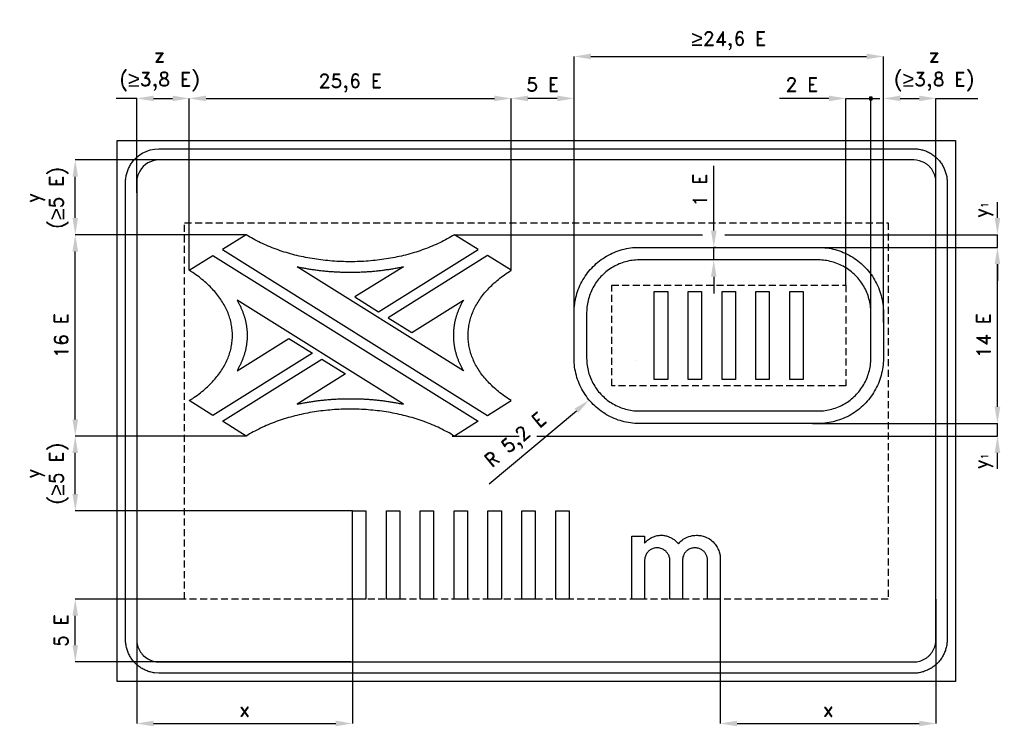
# Model space of a CAD drawing. Header units: millimetres. Extents: x -179 to 3344, y 947 to 3474.
import ezdxf

# ---------------------------------------------------------------- set-up
doc = ezdxf.new("R2010")
doc.units = ezdxf.units.MM
doc.header["$LTSCALE"] = 5
doc.linetypes.add('ČÁRKOVANÁX2', pattern=[1.5, 1, -0.5])
doc.layers.add('Kóty', color=2, linetype='Continuous')
doc.layers.add('Značka', color=7, linetype='Continuous')
doc.styles.get("Standard").update_dxf_attribs({"font": 'romand.shx', "height": 50})
doc.dimstyles.get("Standard").update_dxf_attribs({"dimtxt": 50, "dimasz": 60, "dimexe": 0.18, "dimexo": 0.0625, "dimgap": 25, "dimtad": 1, "dimdec": 0, "dimzin": 0, "dimdsep": 46, "dimtxsty": 'Standard', "dimcen": 0.09, "dimadec": 0, "dimazin": 0, "dimtfac": 1, "dimtdec": 0, "dimtofl": 0, "dimtmove": 0, "dimatfit": 3, "dimfxl": 1, "dimtolj": 1, "dimtzin": 0, "dimarcsym": 0})

# ---------------------------------------------------------------- blocks, each defined once
blk = doc.blocks.new('*D0')
at = {"layer": 'Defpoints', "color": 0, "transparency": 16777216}
for p in [(19.7, 1402.2), (410.7, 1402.2), (1006.3, 1177.2)]:
    blk.add_point(p, dxfattribs=at)
at = {"layer": 'Kóty', "color": 0, "lineweight": -2, "transparency": 16777216}
for p, q in [((410.6, 1402.2), (19.5, 1402.2)), ((19.7, 1237.2), (19.7, 1342.2)), ((1006.3, 1177.2), (19.5, 1177.2))]:
    blk.add_line(p, q, dxfattribs=at)
at = {"layer": 'Kóty', "color": 0, "transparency": 16777216}
for points in [[(9.7, 1342.2), (29.7, 1342.2), (19.7, 1402.2)], [(9.7, 1237.2), (29.7, 1237.2), (19.7, 1177.2)]]:
    blk.add_solid(points, dxfattribs=at)
at = {"layer": 'Kóty', "color": 0, "transparency": 16777216, "insert": (-30.3, 1289.7), "char_height": 50, "attachment_point": 5, "rotation": 90}
blk.add_mtext('\\A1;5 E', dxfattribs=at)
blk = doc.blocks.new('*D1')
at = {"layer": 'Defpoints', "color": 0, "transparency": 16777216}
for p in [(19.7, 2704.7), (631, 2704.7), (631, 1984.7)]:
    blk.add_point(p, dxfattribs=at)
at = {"layer": 'Kóty', "color": 0, "lineweight": -2, "transparency": 16777216}
for p, q in [((630.9, 2704.7), (19.5, 2704.7)), ((19.7, 2044.7), (19.7, 2644.7)), ((630.9, 1984.7), (19.5, 1984.7))]:
    blk.add_line(p, q, dxfattribs=at)
at = {"layer": 'Kóty', "color": 0, "transparency": 16777216}
for points in [[(9.7, 2644.7), (29.7, 2644.7), (19.7, 2704.7)], [(9.7, 2044.7), (29.7, 2044.7), (19.7, 1984.7)]]:
    blk.add_solid(points, dxfattribs=at)
at = {"layer": 'Kóty', "color": 0, "transparency": 16777216, "insert": (-30.3, 2344.7), "char_height": 50, "attachment_point": 5, "rotation": 90}
blk.add_mtext('\\A1;16 E', dxfattribs=at)
blk = doc.blocks.new('*D2')
at = {"layer": 'Defpoints', "color": 0, "transparency": 16777216}
for p in [(1011.6, 1402.2), (239.7, 1308), (1011.6, 957.2)]:
    blk.add_point(p, dxfattribs=at)
at = {"layer": 'Kóty', "color": 0, "lineweight": -2, "transparency": 16777216}
for p, q in [((1011.6, 1402.1), (1011.6, 957)), ((239.7, 1308), (239.7, 957)), ((299.7, 957.2), (951.6, 957.2))]:
    blk.add_line(p, q, dxfattribs=at)
at = {"layer": 'Kóty', "color": 0, "transparency": 16777216}
for points in [[(299.7, 967.2), (299.7, 947.2), (239.7, 957.2)], [(951.6, 967.2), (951.6, 947.2), (1011.6, 957.2)]]:
    blk.add_solid(points, dxfattribs=at)
at = {"layer": 'Kóty', "color": 0, "transparency": 16777216, "insert": (625.6, 1007.2), "char_height": 50, "attachment_point": 5}
blk.add_mtext('\\A1;x', dxfattribs=at)
blk = doc.blocks.new('*D3')
at = {"layer": 'Defpoints', "color": 0, "transparency": 16777216}
for p in [(2327.7, 1402.2), (3099.7, 1402.2), (3099.7, 957.2)]:
    blk.add_point(p, dxfattribs=at)
at = {"layer": 'Kóty', "color": 0, "lineweight": -2, "transparency": 16777216}
for p, q in [((2327.7, 1402.2), (2327.7, 957)), ((3099.7, 1402.2), (3099.7, 957)), ((2387.7, 957.2), (3039.7, 957.2))]:
    blk.add_line(p, q, dxfattribs=at)
at = {"layer": 'Kóty', "color": 0, "transparency": 16777216}
for points in [[(2387.7, 967.2), (2387.7, 947.2), (2327.7, 957.2)], [(3039.7, 967.2), (3039.7, 947.2), (3099.7, 957.2)]]:
    blk.add_solid(points, dxfattribs=at)
at = {"layer": 'Kóty', "color": 0, "transparency": 16777216, "insert": (2713.7, 1007.2), "char_height": 50, "attachment_point": 5}
blk.add_mtext('\\A1;x', dxfattribs=at)
blk = doc.blocks.new('*D4')
at = {"layer": 'Defpoints', "color": 0, "transparency": 16777216}
for p in [(2658.6, 2659.7), (3319.7, 2659.7), (2657.4, 2029.7)]:
    blk.add_point(p, dxfattribs=at)
at = {"layer": 'Kóty', "color": 0, "lineweight": -2, "transparency": 16777216}
for p, q in [((2658.6, 2659.7), (3319.9, 2659.7)), ((3319.7, 2089.7), (3319.7, 2599.7)), ((2657.4, 2029.7), (3319.9, 2029.7))]:
    blk.add_line(p, q, dxfattribs=at)
at = {"layer": 'Kóty', "color": 0, "transparency": 16777216}
for points in [[(3309.7, 2599.7), (3329.7, 2599.7), (3319.7, 2659.7)], [(3309.7, 2089.7), (3329.7, 2089.7), (3319.7, 2029.7)]]:
    blk.add_solid(points, dxfattribs=at)
at = {"layer": 'Kóty', "color": 0, "transparency": 16777216, "insert": (3269.7, 2344.7), "char_height": 50, "attachment_point": 5, "rotation": 90}
blk.add_mtext('\\A1;14 E', dxfattribs=at)
blk = doc.blocks.new('*D5')
at = {"layer": 'Defpoints', "color": 0, "transparency": 16777216}
for p in [(2911.7, 3342.2), (1804.7, 2426.2), (2911.7, 2404.7)]:
    blk.add_point(p, dxfattribs=at)
at = {"layer": 'Kóty', "color": 0, "lineweight": -2, "transparency": 16777216}
for p, q in [((1804.7, 2426.2), (1804.7, 3342.4)), ((1864.7, 3342.2), (2851.7, 3342.2)), ((2911.7, 2404.8), (2911.7, 3342.4))]:
    blk.add_line(p, q, dxfattribs=at)
at = {"layer": 'Kóty', "color": 0, "transparency": 16777216}
for points in [[(1864.7, 3352.2), (1864.7, 3332.2), (1804.7, 3342.2)], [(2851.7, 3352.2), (2851.7, 3332.2), (2911.7, 3342.2)]]:
    blk.add_solid(points, dxfattribs=at)
at = {"layer": 'Kóty', "color": 0, "transparency": 16777216, "insert": (2358.2, 3399), "char_height": 50, "attachment_point": 5}
blk.add_mtext('\\A1;{\\fArial|b0|i0|c238|p34;\\H1.08333x;≥}24,6 E', dxfattribs=at)
blk = doc.blocks.new('*D6')
at = {"layer": 'Defpoints', "color": 0, "transparency": 16777216}
for p in [(1579.7, 3192.2), (1579.7, 2577.6), (1804.7, 2395.1)]:
    blk.add_point(p, dxfattribs=at)
at = {"layer": 'Kóty', "color": 0, "lineweight": -2, "transparency": 16777216}
for p, q in [((1579.7, 2577.7), (1579.7, 3192.4)), ((1744.7, 3192.2), (1639.7, 3192.2)), ((1804.7, 2395.2), (1804.7, 3192.4))]:
    blk.add_line(p, q, dxfattribs=at)
at = {"layer": 'Kóty', "color": 0, "transparency": 16777216}
for points in [[(1639.7, 3202.2), (1639.7, 3182.2), (1579.7, 3192.2)], [(1744.7, 3202.2), (1744.7, 3182.2), (1804.7, 3192.2)]]:
    blk.add_solid(points, dxfattribs=at)
at = {"layer": 'Kóty', "color": 0, "transparency": 16777216, "insert": (1692.2, 3242.2), "char_height": 50, "attachment_point": 5}
blk.add_mtext('\\A1;5 E', dxfattribs=at)
blk = doc.blocks.new('*D7')
at = {"layer": 'Defpoints', "color": 0, "transparency": 16777216}
for p in [(1579.7, 3192.2), (427.7, 2577.7), (1579.7, 2577.6)]:
    blk.add_point(p, dxfattribs=at)
at = {"layer": 'Kóty', "color": 0, "lineweight": -2, "transparency": 16777216}
for p, q in [((427.7, 2577.8), (427.7, 3192.4)), ((487.7, 3192.2), (1519.7, 3192.2)), ((1579.7, 2577.7), (1579.7, 3192.4))]:
    blk.add_line(p, q, dxfattribs=at)
at = {"layer": 'Kóty', "color": 0, "transparency": 16777216}
for points in [[(487.7, 3202.2), (487.7, 3182.2), (427.7, 3192.2)], [(1519.7, 3202.2), (1519.7, 3182.2), (1579.7, 3192.2)]]:
    blk.add_solid(points, dxfattribs=at)
at = {"layer": 'Kóty', "color": 0, "transparency": 16777216, "insert": (1003.7, 3247), "char_height": 50, "attachment_point": 5}
blk.add_mtext('\\A1;25,6 E', dxfattribs=at)
blk = doc.blocks.new('*D8')
at = {"layer": 'Defpoints', "color": 0, "transparency": 16777216}
for p in [(2304.5, 2659.7), (2311.8, 2659.7), (2311.8, 2614.7)]:
    blk.add_point(p, dxfattribs=at)
at = {"layer": 'Kóty', "color": 0, "lineweight": -2, "transparency": 16777216}
for p, q in [((2304.5, 2719.7), (2304.5, 2951.1)), ((2311.8, 2659.7), (2304.3, 2659.7)), ((2311.8, 2614.7), (2304.3, 2614.7)), ((2304.5, 2554.7), (2304.5, 2494.7))]:
    blk.add_line(p, q, dxfattribs=at)
at = {"layer": 'Kóty', "color": 0, "transparency": 16777216}
for points in [[(2294.5, 2719.7), (2314.5, 2719.7), (2304.5, 2659.7)], [(2294.5, 2554.7), (2314.5, 2554.7), (2304.5, 2614.7)]]:
    blk.add_solid(points, dxfattribs=at)
at = {"layer": 'Kóty', "color": 0, "transparency": 16777216, "insert": (2254.5, 2865.4), "char_height": 50, "attachment_point": 5, "rotation": 90}
blk.add_mtext('\\A1;1 E', dxfattribs=at)
blk = doc.blocks.new('*D9')
at = {"layer": 'Defpoints', "color": 0, "transparency": 16777216}
for p in [(2029, 2256.2), (1858.8, 2113.8)]:
    blk.add_point(p, dxfattribs=at)
at = {"layer": 'Kóty', "color": 0, "lineweight": -2, "transparency": 16777216}
for p, q in [((2028.9, 2256.2), (2029, 2256.2)), ((2029, 2256.1), (2029, 2256.3)), ((1500.3, 1813.7), (1812.8, 2075.3))]:
    blk.add_line(p, q, dxfattribs=at)
at = {"layer": 'Kóty', "color": 0, "transparency": 16777216}
blk.add_solid([(1806.4, 2083), (1819.3, 2067.7), (1858.8, 2113.8)], dxfattribs=at)
at = {"layer": 'Kóty', "color": 0, "transparency": 16777216, "insert": (1598.4, 1967.2), "char_height": 50, "attachment_point": 5, "rotation": 39.9312}
blk.add_mtext('\\A1;R 5,2 E', dxfattribs=at)

msp = doc.modelspace()

# ---------------------------------------------------------------- hatches: boundary and pattern name
at = {"layer": 'Kóty'}
h = msp.add_hatch(color=256, dxfattribs=at)
h.dxf.hatch_style = 1
h.paths.add_polyline_path([(2861.7, 3187), (2871.7, 3187), (2871.7, 3197), (2861.7, 3197)])

# ---------------------------------------------------------------- linework, layer by layer
for p, q in [((239.7, 2855.1), (239.7, 3192.4)), ((299.7, 3192.2), (367.7, 3192.2)), ((427.7, 2577.7), (427.7, 3192.4)), ((427.7, 2577.8), (427.7, 3192.4)), ((2716.7, 3192.2), (2539.7, 3192.2)), ((2776.7, 2524.7), (2776.7, 3192.4)), ((2866.7, 2381.9), (2866.7, 3192.4)), ((2911.7, 2390.4), (2911.7, 3192.4)), ((2971.7, 3192.2), (3039.7, 3192.2)), ((3099.7, 2844.8), (3099.7, 3192.4)), ((358.5, 2972.2), (19.5, 2972.2)), ((19.7, 2764.7), (19.7, 2912.2)), ((3319.7, 2764.7), (3319.7, 2821.6)), ((630.9, 2704.7), (19.5, 2704.7)), ((1376.5, 2704.7), (2264.5, 2704.7)), ((2344.5, 2704.7), (3319.9, 2704.7)), ((2677.8, 2659.7), (3319.9, 2659.7)), ((3319.7, 2599.7), (3319.7, 2539.7)), ((3319.7, 2089.7), (3319.7, 2149.7)), ((2678.2, 2029.7), (3319.9, 2029.7)), ((499.6, 1984.7), (19.5, 1984.7)), ((1368.2, 1984.7), (1608.6, 1984.7)), ((1671.6, 1984.7), (3319.9, 1984.7)), ((19.7, 1777.2), (19.7, 1924.7)), ((3319.7, 1867.8), (3319.7, 1924.7)), ((1011.6, 1717.2), (19.5, 1717.2))]:
    msp.add_line(p, q, dxfattribs=at)
for points in [[(239.7, 3192.4), (166.3, 3192.4)], [(2776.7, 3192.2), (2866.7, 3192.2)], [(2854.7, 3192.2), (2899, 3192.2)], [(2861.7, 3197), (2871.7, 3187)], [(2871.7, 3197), (2861.7, 3187)], [(3099.7, 3192.2), (3249, 3192.2)], [(3319.7, 2659.7), (3319.7, 2704.7)], [(2304.5, 2614.7), (2304.5, 2659.7)], [(3319.7, 1984.7), (3319.7, 2029.7)]]:
    msp.add_lwpolyline(points, dxfattribs=at)
msp.add_lwpolyline([(2861.7, 3187), (2871.7, 3187), (2871.7, 3197), (2861.7, 3197)], close=True, dxfattribs=at)
for points in [[(299.7, 3202.2), (299.7, 3182.2), (239.7, 3192.2)], [(367.7, 3202.2), (367.7, 3182.2), (427.7, 3192.2)], [(2716.7, 3202.2), (2716.7, 3182.2), (2776.7, 3192.2)], [(2971.7, 3202.2), (2971.7, 3182.2), (2911.7, 3192.2)], [(3039.7, 3202.2), (3039.7, 3182.2), (3099.7, 3192.2)], [(9.7, 2912.2), (29.7, 2912.2), (19.7, 2972.2)], [(9.7, 2764.7), (29.7, 2764.7), (19.7, 2704.7)], [(3309.7, 2764.7), (3329.7, 2764.7), (3319.7, 2704.7)], [(3309.7, 2599.7), (3329.7, 2599.7), (3319.7, 2659.7)], [(3309.7, 2089.7), (3329.7, 2089.7), (3319.7, 2029.7)], [(9.7, 1924.7), (29.7, 1924.7), (19.7, 1984.7)], [(3309.7, 1924.7), (3329.7, 1924.7), (3319.7, 1984.7)], [(9.7, 1777.2), (29.7, 1777.2), (19.7, 1717.2)]]:
    msp.add_solid(points, dxfattribs=at)
at = {"layer": 'Značka', "color": 3}
for points in [[(169.7, 1107.2), (169.7, 3042.2), (3169.7, 3042.2), (3169.7, 1107.2), (169.7, 1107.2)], [(631, 2704.7), (546.3, 2651.8), (1495, 2058.8), (1579.7, 2111.8), (1573.6, 2115.6), (1567.6, 2119.6), (1561.7, 2123.5), (1556, 2127.6), (1550.4, 2131.6), (1544.9, 2135.7), (1539.5, 2139.9), (1534.2, 2144.1), (1529.1, 2148.3), (1524.1, 2152.6), (1519.2, 2156.9), (1514.5, 2161.2), (1509.9, 2165.6), (1505.3, 2170), (1501, 2174.5), (1496.7, 2179), (1492.6, 2183.5), (1488.5, 2188.1), (1484.7, 2192.6), (1480.9, 2197.3), (1477.2, 2201.9), (1473.7, 2206.6), (1470.3, 2211.3), (1467.1, 2216), (1463.9, 2220.7), (1460.9, 2225.5), (1458, 2230.3), (1455.2, 2235.1), (1452.5, 2239.9), (1450, 2244.8), (1447.6, 2249.7), (1445.3, 2254.6), (1443.2, 2259.5), (1441.1, 2264.4), (1439.2, 2269.4), (1437.4, 2274.3), (1435.8, 2279.3), (1434.2, 2284.3), (1432.8, 2289.3), (1431.5, 2294.3), (1430.3, 2299.3), (1429.3, 2304.3), (1428.3, 2309.3), (1427.5, 2314.4), (1426.9, 2319.4), (1426.3, 2324.5), (1425.9, 2329.5), (1425.6, 2334.6), (1425.4, 2339.6), (1425.3, 2344.7), (1425.4, 2349.8), (1425.6, 2354.8), (1425.9, 2359.9), (1426.3, 2364.9), (1426.9, 2370), (1427.5, 2375), (1428.3, 2380), (1429.3, 2385.1), (1430.3, 2390.1), (1431.5, 2395.1), (1432.8, 2400.1), (1434.2, 2405.1), (1435.8, 2410.1), (1437.4, 2415.1), (1439.2, 2420), (1441.1, 2425), (1443.2, 2429.9), (1445.3, 2434.8), (1447.6, 2439.7), (1450, 2444.6), (1452.5, 2449.4), (1455.2, 2454.3), (1458, 2459.1), (1460.9, 2463.9), (1463.9, 2468.7), (1467.1, 2473.4), (1470.3, 2478.1), (1473.7, 2482.8), (1477.2, 2487.5), (1480.9, 2492.1), (1484.7, 2496.7), (1488.5, 2501.3), (1492.6, 2505.9), (1496.7, 2510.4), (1501, 2514.9), (1505.3, 2519.3), (1509.9, 2523.8), (1514.5, 2528.1), (1519.2, 2532.5), (1524.1, 2536.8), (1529.1, 2541.1), (1534.2, 2545.3), (1539.5, 2549.5), (1544.9, 2553.7), (1550.4, 2557.8), (1556, 2561.8), (1561.7, 2565.8), (1567.6, 2569.8), (1573.6, 2573.8), (1579.7, 2577.6), (1495, 2630.6), (1139.2, 2408.2), (1223.9, 2355.3), (1408.9, 2470.9), (1407.5, 2468.4), (1406.1, 2466), (1404.7, 2463.5), (1403.3, 2461.1), (1402, 2458.6), (1400.7, 2456.2), (1399.4, 2453.7), (1398.2, 2451.2), (1397, 2448.7), (1395.8, 2446.2), (1394.7, 2443.7), (1393.6, 2441.3), (1392.5, 2438.8), (1391.4, 2436.3), (1390.4, 2433.8), (1389.4, 2431.3), (1388.4, 2428.7), (1387.5, 2426.2), (1386.6, 2423.7), (1385.7, 2421.2), (1384.8, 2418.7), (1384, 2416.1), (1383.2, 2413.6), (1382.4, 2411.1), (1381.7, 2408.6), (1381, 2406), (1380.3, 2403.5), (1379.6, 2400.9), (1379, 2398.4), (1378.4, 2395.9), (1377.8, 2393.3), (1377.3, 2390.8), (1376.8, 2388.2), (1376.3, 2385.7), (1375.9, 2383.1), (1375.5, 2380.6), (1375.1, 2378), (1374.7, 2375.4), (1374.4, 2372.9), (1374.1, 2370.3), (1373.8, 2367.8), (1373.5, 2365.2), (1373.3, 2362.6), (1373.1, 2360.1), (1373, 2357.5), (1372.8, 2355), (1372.7, 2352.4), (1372.7, 2349.8), (1372.6, 2347.3), (1372.6, 2344.7), (1372.6, 2342.1), (1372.7, 2339.6), (1372.7, 2337), (1372.8, 2334.4), (1373, 2331.9), (1373.1, 2329.3), (1373.3, 2326.7), (1373.5, 2324.2), (1373.8, 2321.6), (1374.1, 2319.1), (1374.4, 2316.5), (1374.7, 2313.9), (1375.1, 2311.4), (1375.5, 2308.8), (1375.9, 2306.3), (1376.3, 2303.7), (1376.8, 2301.2), (1377.3, 2298.6), (1377.8, 2296.1), (1378.4, 2293.5), (1379, 2291), (1379.6, 2288.4), (1380.3, 2285.9), (1381, 2283.4), (1381.7, 2280.8), (1382.4, 2278.3), (1383.2, 2275.8), (1384, 2273.2), (1384.8, 2270.7), (1385.7, 2268.2), (1386.6, 2265.7), (1387.5, 2263.2), (1388.4, 2260.6), (1389.4, 2258.1), (1390.4, 2255.6), (1391.4, 2253.1), (1392.5, 2250.6), (1393.6, 2248.1), (1394.7, 2245.6), (1395.8, 2243.2), (1397, 2240.7), (1398.2, 2238.2), (1399.4, 2235.7), (1400.7, 2233.2), (1402, 2230.8), (1403.3, 2228.3), (1404.7, 2225.8), (1406.1, 2223.4), (1407.5, 2220.9), (1408.9, 2218.5), (813.6, 2590.5), (817.3, 2589.8), (821, 2589), (824.8, 2588.2), (828.5, 2587.5), (832.2, 2586.8), (835.9, 2586.1), (839.7, 2585.4), (843.4, 2584.7), (847.1, 2584.1), (850.9, 2583.4), (854.7, 2582.8), (858.4, 2582.2), (862.2, 2581.6), (865.9, 2581), (869.7, 2580.5), (873.5, 2579.9), (877.3, 2579.4), (881.1, 2578.9), (884.9, 2578.4), (888.7, 2577.9), (892.5, 2577.4), (896.3, 2577), (900.1, 2576.5), (903.9, 2576.1), (907.7, 2575.7), (911.5, 2575.3), (915.3, 2575), (919.1, 2574.6), (923, 2574.3), (926.8, 2573.9), (930.6, 2573.6), (934.5, 2573.3), (938.3, 2573.1), (942.1, 2572.8), (946, 2572.6), (949.8, 2572.3), (953.6, 2572.1), (957.5, 2571.9), (961.3, 2571.7), (965.2, 2571.6), (969, 2571.4), (972.9, 2571.3), (976.7, 2571.2), (980.6, 2571.1), (984.4, 2571), (988.3, 2570.9), (992.1, 2570.8), (996, 2570.8), (999.8, 2570.8), (1003.7, 2570.8), (1007.5, 2570.8), (1011.4, 2570.8), (1015.3, 2570.8), (1019.1, 2570.9), (1023, 2571), (1026.8, 2571.1), (1030.7, 2571.2), (1034.5, 2571.3), (1038.4, 2571.4), (1042.2, 2571.6), (1046.1, 2571.7), (1049.9, 2571.9), (1053.7, 2572.1), (1057.6, 2572.3), (1061.4, 2572.6), (1065.3, 2572.8), (1069.1, 2573.1), (1072.9, 2573.3), (1076.8, 2573.6), (1080.6, 2573.9), (1084.4, 2574.3), (1088.2, 2574.6), (1092.1, 2575), (1095.9, 2575.3), (1099.7, 2575.7), (1103.5, 2576.1), (1107.3, 2576.5), (1111.1, 2577), (1114.9, 2577.4), (1118.7, 2577.9), (1122.5, 2578.4), (1126.3, 2578.9), (1130.1, 2579.4), (1133.9, 2579.9), (1137.7, 2580.5), (1141.4, 2581), (1145.2, 2581.6), (1149, 2582.2), (1152.7, 2582.8), (1156.5, 2583.4), (1160.2, 2584.1), (1164, 2584.7), (1167.7, 2585.4), (1171.5, 2586.1), (1175.2, 2586.8), (1178.9, 2587.5), (1182.6, 2588.2), (1186.3, 2589), (1190, 2589.8), (1193.7, 2590.5), (1020.6, 2482.3), (1105.3, 2429.4), (1461.1, 2651.8), (1376.4, 2704.7), (1370.2, 2700.9), (1363.9, 2697.1), (1357.5, 2693.5), (1351.1, 2689.9), (1344.6, 2686.4), (1338, 2682.9), (1331.4, 2679.6), (1324.7, 2676.3), (1317.9, 2673.1), (1311.1, 2670), (1304.2, 2666.9), (1297.2, 2663.9), (1290.2, 2661), (1283.1, 2658.2), (1276, 2655.5), (1268.8, 2652.8), (1261.6, 2650.2), (1254.3, 2647.7), (1247, 2645.3), (1239.6, 2642.9), (1232.2, 2640.7), (1224.7, 2638.5), (1217.2, 2636.3), (1209.6, 2634.3), (1202, 2632.3), (1194.4, 2630.4), (1186.7, 2628.6), (1179, 2626.9), (1171.3, 2625.2), (1163.5, 2623.6), (1155.7, 2622.1), (1147.9, 2620.7), (1140, 2619.4), (1132.1, 2618.1), (1124.2, 2616.9), (1116.3, 2615.8), (1108.3, 2614.7), (1100.4, 2613.8), (1092.4, 2612.9), (1084.4, 2612.1), (1076.3, 2611.3), (1068.3, 2610.7), (1060.3, 2610.1), (1052.2, 2609.6), (1044.1, 2609.2), (1036, 2608.8), (1028, 2608.6), (1019.9, 2608.4), (1011.8, 2608.2), (1003.7, 2608.2), (995.6, 2608.2), (987.5, 2608.4), (979.4, 2608.6), (971.3, 2608.8), (963.3, 2609.2), (955.2, 2609.6), (947.1, 2610.1), (939.1, 2610.7), (931, 2611.3), (923, 2612.1), (915, 2612.9), (907, 2613.8), (899, 2614.7), (891.1, 2615.8), (883.2, 2616.9), (875.2, 2618.1), (867.4, 2619.4), (859.5, 2620.7), (851.7, 2622.1), (843.9, 2623.6), (836.1, 2625.2), (828.4, 2626.9), (820.7, 2628.6), (813, 2630.4), (805.3, 2632.3), (797.8, 2634.3), (790.2, 2636.3), (782.7, 2638.5), (775.2, 2640.7), (767.8, 2642.9), (760.4, 2645.3), (753.1, 2647.7), (745.8, 2650.2), (738.6, 2652.8), (731.4, 2655.5), (724.3, 2658.2), (717.2, 2661), (710.2, 2663.9), (703.2, 2666.9), (696.3, 2670), (689.5, 2673.1), (682.7, 2676.3), (676, 2679.6), (669.4, 2682.9), (662.8, 2686.4), (656.3, 2689.9), (649.8, 2693.5), (643.5, 2697.1), (637.2, 2700.9), (631, 2704.7)], [(427.7, 2577.6), (512.4, 2630.6), (1461.1, 2037.6), (1376.4, 1984.7), (1370.2, 1988.5), (1363.9, 1992.3), (1357.5, 1995.9), (1351.1, 1999.5), (1344.6, 2003), (1338, 2006.5), (1331.4, 2009.8), (1324.7, 2013.1), (1317.9, 2016.3), (1311.1, 2019.4), (1304.2, 2022.5), (1297.2, 2025.5), (1290.2, 2028.3), (1283.1, 2031.2), (1276, 2033.9), (1268.8, 2036.6), (1261.6, 2039.2), (1254.3, 2041.7), (1247, 2044.1), (1239.6, 2046.4), (1232.2, 2048.7), (1224.7, 2050.9), (1217.2, 2053), (1209.6, 2055.1), (1202, 2057.1), (1194.4, 2059), (1186.7, 2060.8), (1179, 2062.5), (1171.3, 2064.2), (1163.5, 2065.7), (1155.7, 2067.2), (1147.9, 2068.7), (1140, 2070), (1132.1, 2071.3), (1124.2, 2072.5), (1116.3, 2073.6), (1108.3, 2074.7), (1100.4, 2075.6), (1092.4, 2076.5), (1084.4, 2077.3), (1076.3, 2078.1), (1068.3, 2078.7), (1060.3, 2079.3), (1052.2, 2079.8), (1044.1, 2080.2), (1036, 2080.6), (1028, 2080.8), (1019.9, 2081), (1011.8, 2081.1), (1003.7, 2081.2), (995.6, 2081.1), (987.5, 2081), (979.4, 2080.8), (971.3, 2080.6), (963.3, 2080.2), (955.2, 2079.8), (947.1, 2079.3), (939.1, 2078.7), (931, 2078.1), (923, 2077.3), (915, 2076.5), (907, 2075.6), (899, 2074.7), (891.1, 2073.6), (883.2, 2072.5), (875.2, 2071.3), (867.4, 2070), (859.5, 2068.7), (851.7, 2067.2), (843.9, 2065.7), (836.1, 2064.2), (828.4, 2062.5), (820.7, 2060.8), (813, 2059), (805.3, 2057.1), (797.8, 2055.1), (790.2, 2053), (782.7, 2050.9), (775.2, 2048.7), (767.8, 2046.4), (760.4, 2044.1), (753.1, 2041.7), (745.8, 2039.2), (738.6, 2036.6), (731.4, 2033.9), (724.3, 2031.2), (717.2, 2028.3), (710.2, 2025.5), (703.2, 2022.5), (696.3, 2019.4), (689.5, 2016.3), (682.7, 2013.1), (676, 2009.8), (669.4, 2006.5), (662.8, 2003), (656.3, 1999.5), (649.8, 1995.9), (643.5, 1992.3), (637.2, 1988.5), (631, 1984.7), (546.3, 2037.6), (902, 2260), (986.8, 2207), (813.6, 2098.9), (817.3, 2099.6), (821, 2100.4), (824.8, 2101.2), (828.5, 2101.9), (832.2, 2102.6), (835.9, 2103.3), (839.7, 2104), (843.4, 2104.7), (847.1, 2105.3), (850.9, 2106), (854.7, 2106.6), (858.4, 2107.2), (862.2, 2107.8), (865.9, 2108.4), (869.7, 2108.9), (873.5, 2109.5), (877.3, 2110), (881.1, 2110.5), (884.9, 2111), (888.7, 2111.5), (892.5, 2112), (896.3, 2112.4), (900.1, 2112.9), (903.9, 2113.3), (907.7, 2113.7), (911.5, 2114.1), (915.3, 2114.4), (919.1, 2114.8), (923, 2115.1), (926.8, 2115.5), (930.6, 2115.8), (934.5, 2116.1), (938.3, 2116.3), (942.1, 2116.6), (946, 2116.8), (949.8, 2117.1), (953.6, 2117.3), (957.5, 2117.5), (961.3, 2117.7), (965.2, 2117.8), (969, 2118), (972.9, 2118.1), (976.7, 2118.2), (980.6, 2118.3), (984.4, 2118.4), (988.3, 2118.5), (992.1, 2118.5), (996, 2118.6), (999.8, 2118.6), (1003.7, 2118.6), (1007.5, 2118.6), (1011.4, 2118.6), (1015.3, 2118.5), (1019.1, 2118.5), (1023, 2118.4), (1026.8, 2118.3), (1030.7, 2118.2), (1034.5, 2118.1), (1038.4, 2118), (1042.2, 2117.8), (1046.1, 2117.7), (1049.9, 2117.5), (1053.7, 2117.3), (1057.6, 2117.1), (1061.4, 2116.8), (1065.3, 2116.6), (1069.1, 2116.3), (1072.9, 2116.1), (1076.8, 2115.8), (1080.6, 2115.5), (1084.4, 2115.1), (1088.2, 2114.8), (1092.1, 2114.4), (1095.9, 2114.1), (1099.7, 2113.7), (1103.5, 2113.3), (1107.3, 2112.9), (1111.1, 2112.4), (1114.9, 2112), (1118.7, 2111.5), (1122.5, 2111), (1126.3, 2110.5), (1130.1, 2110), (1133.9, 2109.5), (1137.7, 2108.9), (1141.4, 2108.4), (1145.2, 2107.8), (1149, 2107.2), (1152.7, 2106.6), (1156.5, 2106), (1160.2, 2105.3), (1164, 2104.7), (1167.7, 2104), (1171.5, 2103.3), (1175.2, 2102.6), (1178.9, 2101.9), (1182.6, 2101.2), (1186.3, 2100.4), (1190, 2099.6), (1193.7, 2098.9), (598.5, 2470.9), (599.9, 2468.4), (601.3, 2466), (602.7, 2463.5), (604.1, 2461.1), (605.4, 2458.6), (606.7, 2456.2), (607.9, 2453.7), (609.2, 2451.2), (610.4, 2448.7), (611.6, 2446.2), (612.7, 2443.7), (613.8, 2441.3), (614.9, 2438.8), (616, 2436.3), (617, 2433.8), (618, 2431.3), (619, 2428.7), (619.9, 2426.2), (620.8, 2423.7), (621.7, 2421.2), (622.6, 2418.7), (623.4, 2416.1), (624.2, 2413.6), (625, 2411.1), (625.7, 2408.6), (626.4, 2406), (627.1, 2403.5), (627.8, 2400.9), (628.4, 2398.4), (629, 2395.9), (629.5, 2393.3), (630.1, 2390.8), (630.6, 2388.2), (631.1, 2385.7), (631.5, 2383.1), (631.9, 2380.6), (632.3, 2378), (632.7, 2375.4), (633, 2372.9), (633.3, 2370.3), (633.6, 2367.8), (633.9, 2365.2), (634.1, 2362.6), (634.3, 2360.1), (634.4, 2357.5), (634.5, 2355), (634.6, 2352.4), (634.7, 2349.8), (634.8, 2347.3), (634.8, 2344.7), (634.8, 2342.1), (634.7, 2339.6), (634.6, 2337), (634.5, 2334.4), (634.4, 2331.9), (634.3, 2329.3), (634.1, 2326.7), (633.9, 2324.2), (633.6, 2321.6), (633.3, 2319.1), (633, 2316.5), (632.7, 2313.9), (632.3, 2311.4), (631.9, 2308.8), (631.5, 2306.3), (631.1, 2303.7), (630.6, 2301.2), (630.1, 2298.6), (629.5, 2296.1), (629, 2293.5), (628.4, 2291), (627.8, 2288.4), (627.1, 2285.9), (626.4, 2283.4), (625.7, 2280.8), (625, 2278.3), (624.2, 2275.8), (623.4, 2273.2), (622.6, 2270.7), (621.7, 2268.2), (620.8, 2265.7), (619.9, 2263.2), (619, 2260.6), (618, 2258.1), (617, 2255.6), (616, 2253.1), (614.9, 2250.6), (613.8, 2248.1), (612.7, 2245.6), (611.6, 2243.2), (610.4, 2240.7), (609.2, 2238.2), (607.9, 2235.7), (606.7, 2233.2), (605.4, 2230.8), (604.1, 2228.3), (602.7, 2225.8), (601.3, 2223.4), (599.9, 2220.9), (598.5, 2218.5), (783.5, 2334.1), (868.2, 2281.2), (512.4, 2058.8), (427.7, 2111.8), (433.8, 2115.6), (439.8, 2119.6), (445.7, 2123.5), (451.4, 2127.6), (457, 2131.6), (462.5, 2135.7), (467.9, 2139.9), (473.1, 2144.1), (478.3, 2148.3), (483.3, 2152.6), (488.1, 2156.9), (492.9, 2161.2), (497.5, 2165.6), (502, 2170), (506.4, 2174.5), (510.7, 2179), (514.8, 2183.5), (518.8, 2188.1), (522.7, 2192.6), (526.5, 2197.3), (530.1, 2201.9), (533.7, 2206.6), (537.1, 2211.3), (540.3, 2216), (543.5, 2220.7), (546.5, 2225.5), (549.4, 2230.3), (552.2, 2235.1), (554.8, 2239.9), (557.4, 2244.8), (559.8, 2249.7), (562.1, 2254.6), (564.2, 2259.5), (566.3, 2264.4), (568.2, 2269.4), (570, 2274.3), (571.6, 2279.3), (573.2, 2284.3), (574.6, 2289.3), (575.9, 2294.3), (577.1, 2299.3), (578.1, 2304.3), (579, 2309.3), (579.8, 2314.4), (580.5, 2319.4), (581.1, 2324.5), (581.5, 2329.5), (581.8, 2334.6), (582, 2339.6), (582.1, 2344.7), (582, 2349.8), (581.8, 2354.8), (581.5, 2359.9), (581.1, 2364.9), (580.5, 2370), (579.8, 2375), (579, 2380), (578.1, 2385.1), (577.1, 2390.1), (575.9, 2395.1), (574.6, 2400.1), (573.2, 2405.1), (571.6, 2410.1), (570, 2415.1), (568.2, 2420), (566.3, 2425), (564.2, 2429.9), (562.1, 2434.8), (559.8, 2439.7), (557.4, 2444.6), (554.8, 2449.4), (552.2, 2454.3), (549.4, 2459.1), (546.5, 2463.9), (543.5, 2468.7), (540.3, 2473.4), (537.1, 2478.1), (533.7, 2482.8), (530.1, 2487.5), (526.5, 2492.1), (522.7, 2496.7), (518.8, 2501.3), (514.8, 2505.9), (510.7, 2510.4), (506.4, 2514.9), (502, 2519.3), (497.5, 2523.8), (492.9, 2528.1), (488.1, 2532.5), (483.3, 2536.8), (478.3, 2541.1), (473.1, 2545.3), (467.9, 2549.5), (462.5, 2553.7), (457, 2557.8), (451.4, 2561.8), (445.7, 2565.8), (439.8, 2569.8), (433.8, 2573.8), (427.7, 2577.6)], [(2091.8, 2187.2), (2091.8, 2502.2), (2139.6, 2502.2), (2139.6, 2187.2), (2091.8, 2187.2)], [(2213.1, 2187.2), (2213.1, 2502.2), (2260.8, 2502.2), (2260.8, 2187.2), (2213.1, 2187.2)], [(2334.3, 2187.2), (2334.3, 2502.2), (2382.1, 2502.2), (2382.1, 2187.2), (2334.3, 2187.2)], [(2455.6, 2187.2), (2455.6, 2502.2), (2503.3, 2502.2), (2503.3, 2187.2), (2455.6, 2187.2)], [(2576.8, 2187.2), (2576.8, 2502.2), (2624.6, 2502.2), (2624.6, 2187.2), (2576.8, 2187.2)], [(1011.7, 1402.2), (1011.7, 1717.2), (1059.4, 1717.2), (1059.4, 1402.2), (1011.7, 1402.2)], [(1132.9, 1402.2), (1132.9, 1717.2), (1180.7, 1717.2), (1180.7, 1402.2), (1132.9, 1402.2)], [(1254.2, 1402.2), (1254.2, 1717.2), (1301.9, 1717.2), (1301.9, 1402.2), (1254.2, 1402.2)], [(1375.4, 1402.2), (1375.4, 1717.2), (1423.1, 1717.2), (1423.1, 1402.2), (1375.4, 1402.2)], [(1496.6, 1402.2), (1496.6, 1717.2), (1544.4, 1717.2), (1544.4, 1402.2), (1496.6, 1402.2)], [(1617.9, 1402.2), (1617.9, 1717.2), (1665.6, 1717.2), (1665.6, 1402.2), (1617.9, 1402.2)], [(1739.1, 1402.2), (1739.1, 1717.2), (1786.9, 1717.2), (1786.9, 1402.2), (1739.1, 1402.2)]]:
    msp.add_lwpolyline(points, dxfattribs=at)
for points in [[(319.7, 1137.2), (319.2, 1137.2), (318.7, 1137.2), (303.3, 1138.3, -0.035396), (288, 1141.4, -0.036252), (273.3, 1146.4, -0.034424), (259.4, 1153.4, -0.033718), (246.5, 1162.1, -0.034079), (234.8, 1172.3, -0.034202), (224.5, 1184, -0.034241), (215.9, 1196.9, -0.034038), (209, 1210.8, -0.033416), (203.9, 1225.5, -0.034135), (200.7, 1240.8, -0.036746), (199.7, 1256.3), (199.7, 1256.7), (199.7, 1257.2), (199.7, 2892.2), (199.7, 2892.7), (199.7, 2893.1, -0.032177), (200.8, 2908.6, -0.035447), (203.9, 2923.9, -0.03626), (208.9, 2938.6, -0.034408), (215.9, 2952.5, -0.033711), (224.5, 2965.4, -0.034092), (234.8, 2977, -0.034187), (246.5, 2987.3), (259.4, 2996), (273.3, 3002.9), (288, 3007.9), (303.3, 3011.2), (318.7, 3012.2), (319.2, 3012.2), (319.7, 3012.2), (3019.7, 3012.2), (3020.2, 3012.2), (3020.6, 3012.2, -0.032211), (3036.1, 3011.1, -0.035398), (3051.4, 3007.9, -0.036257), (3066.1, 3003, -0.034417), (3080, 2996, -0.033707), (3092.9, 2987.3, -0.034076), (3104.5, 2977, -0.034203), (3114.8, 2965.4, -0.034241), (3123.5, 2952.5, -0.03402), (3130.4, 2938.6, -0.03342), (3135.4, 2923.9, -0.034121), (3138.7, 2908.6, -0.03675), (3139.7, 2893.1), (3139.7, 2892.7), (3139.7, 2892.2), (3139.7, 1257.2), (3139.7, 1256.7), (3139.7, 1256.3, -0.032176), (3138.6, 1240.8, -0.03546), (3135.4, 1225.5, -0.036261), (3130.5, 1210.8, -0.034411), (3123.5, 1196.9, -0.03372), (3114.8, 1184, -0.034086), (3104.5, 1172.3, -0.034181), (3092.9, 1162, -0.034228), (3080, 1153.4, -0.03402), (3066.1, 1146.5, -0.033371), (3051.4, 1141.4, -0.034142), (3036.1, 1138.2, -0.036779), (3020.6, 1137.2), (3020.2, 1137.2), (3019.7, 1137.2), (319.7, 1137.2)], [(319.7, 1177.2), (3019.7, 1177.2), (3020, 1177.2), (3020.3, 1177.2, 0.032177), (3030.7, 1177.9, 0.035489), (3040.8, 1180, 0.036281), (3050.6, 1183.3, 0.034425), (3059.9, 1188, 0.03374), (3068.5, 1193.8, 0.034066), (3076.3, 1200.6, 0.03423), (3083.1, 1208.4, 0.0342), (3088.9, 1217, 0.034034), (3093.5, 1226.3, 0.033425), (3096.9, 1236.1, 0.034147), (3099, 1246.2, 0.03674), (3099.7, 1256.6), (3099.7, 1256.9), (3099.7, 1257.2), (3099.7, 2892.2), (3099.7, 2892.5), (3099.7, 2892.8, 0.032183), (3099, 2903.2, 0.035447), (3096.9, 2913.3, 0.036274), (3093.5, 2923.1, 0.034425), (3088.9, 2932.4, 0.033755), (3083.1, 2941, 0.034097), (3076.3, 2948.8, 0.034164), (3068.5, 2955.6, 0.034206), (3059.9, 2961.4), (3050.6, 2966), (3040.8, 2969.4), (3030.6, 2971.5), (3020.3, 2972.2), (3020, 2972.2), (3019.7, 2972.2), (319.7, 2972.2), (319.4, 2972.2), (319.1, 2972.2), (308.7, 2971.5), (298.6, 2969.4), (288.8, 2966), (279.5, 2961.4), (270.9, 2955.6), (263.1, 2948.8), (256.3, 2941), (250.5, 2932.4, 0.034031), (245.9, 2923.1, 0.03342), (242.5, 2913.3, 0.034122), (240.4, 2903.1, 0.036744), (239.7, 2892.8), (239.7, 2892.5, 0.000296), (239.7, 2892.2), (239.7, 1257.2), (239.7, 1256.9), (239.7, 1256.6, 0.032184), (240.4, 1246.2, 0.035448), (242.5, 1236.1, 0.036282), (245.8, 1226.3, 0.034422), (250.5, 1217, 0.033745), (256.3, 1208.4, 0.034102), (263.1, 1200.6), (270.9, 1193.8), (279.5, 1188), (288.8, 1183.4), (298.6, 1180), (308.7, 1177.9), (319.1, 1177.2), (319.4, 1177.2), (319.7, 1177.2)], [(2038.7, 2029.7), (2037.8, 2029.7), (2036.9, 2029.7, -0.03219), (2006.6, 2031.8, -0.035439), (1976.9, 2038, -0.036268), (1948.2, 2047.7, -0.034425), (1921.2, 2061.4, -0.03372), (1895.9, 2078.2, -0.034088), (1873.2, 2098.2, -0.03421), (1853.1, 2120.9, -0.034228), (1836.4, 2146.2, -0.034042), (1822.8, 2173.3, -0.033408), (1813, 2201.9, -0.03413), (1806.7, 2231.7, -0.036744), (1804.7, 2261.9), (1804.7, 2262.8), (1804.7, 2263.7), (1804.7, 2425.7), (1804.7, 2426.6), (1804.7, 2427.5, -0.032182), (1806.8, 2457.7, -0.035447), (1813, 2487.4, -0.036272), (1822.7, 2516.2, -0.034418), (1836.4, 2543.2, -0.03371), (1853.2, 2568.4, -0.034093), (1873.2, 2591.2, -0.034219), (1895.9, 2611.2, -0.034234), (1921.2, 2628, -0.034062), (1948.3, 2641.6, -0.033416), (1976.9, 2651.4, -0.034134), (2006.7, 2657.7, -0.036755), (2036.9, 2659.7), (2037.8, 2659.7), (2038.7, 2659.7), (2677.7, 2659.7), (2678.6, 2659.7), (2679.5, 2659.7, -0.032165), (2709.7, 2657.6, -0.035445), (2739.4, 2651.4, -0.036244), (2768.2, 2641.7, -0.034414), (2795.2, 2628, -0.033709), (2820.4, 2611.2, -0.034076), (2843.2, 2591.2, -0.034202), (2863.2, 2568.4, -0.034223), (2880, 2543.2, -0.034042), (2893.6, 2516.1, -0.033408), (2903.4, 2487.4, -0.034126), (2909.7, 2457.7, -0.03674), (2911.7, 2427.5), (2911.7, 2426.6), (2911.7, 2425.7), (2911.7, 2263.7), (2911.7, 2262.8), (2911.7, 2261.9, -0.03219), (2909.6, 2231.6, -0.035447), (2903.4, 2201.9, -0.036279), (2893.7, 2173.2, -0.034425), (2880, 2146.2, -0.033731), (2863.2, 2120.9, -0.034082), (2843.2, 2098.2, -0.034212), (2820.4, 2078.1, -0.034228), (2795.2, 2061.4, -0.034038), (2768.1, 2047.8, -0.033414), (2739.4, 2038, -0.034119), (2709.7, 2031.7, -0.036738), (2679.5, 2029.7), (2678.6, 2029.7), (2677.7, 2029.7), (2038.7, 2029.7)], [(2038.7, 2074.7), (2677.7, 2074.7), (2678.4, 2074.7), (2679.2, 2074.7, 0.032175), (2703.6, 2076.4, 0.035458), (2727.6, 2081.4, 0.036262), (2750.8, 2089.2, 0.034408), (2772.6, 2100.3, 0.033728), (2793, 2113.8, 0.034096), (2811.3, 2130.1, 0.034206), (2827.6, 2148.4, 0.034219), (2841.1, 2168.8, 0.034034), (2852.1, 2190.6, 0.033406), (2860, 2213.8, 0.034122), (2865.1, 2237.8, 0.036748), (2866.7, 2262.2), (2866.7, 2263), (2866.7, 2263.7), (2866.7, 2425.7), (2866.7, 2426.4), (2866.7, 2427.2, 0.032176), (2865, 2451.6, 0.035438), (2860, 2475.6, 0.036281), (2852.2, 2498.8, 0.034431), (2841.1, 2520.6, 0.033709), (2827.5, 2541, 0.034102), (2811.3, 2559.3, 0.034229), (2793, 2575.6, 0.034236), (2772.6, 2589.1, 0.034042), (2750.7, 2600.1, 0.033416), (2727.6, 2608, 0.034112), (2703.6, 2613.1, 0.036756), (2679.2, 2614.7), (2678.4, 2614.7), (2677.7, 2614.7), (2038.7, 2614.7), (2038, 2614.7), (2037.2, 2614.7, 0.032175), (2012.8, 2613, 0.035459), (1988.8, 2608, 0.036265), (1965.6, 2600.2, 0.034439), (1943.8, 2589.1, 0.033717), (1923.4, 2575.5, 0.034075), (1905.1, 2559.3, 0.034204), (1888.8, 2541, 0.034219), (1875.3, 2520.6, 0.034034), (1864.3, 2498.7, 0.033411), (1856.4, 2475.6, 0.034122), (1851.3, 2451.6, 0.036748), (1849.7, 2427.2), (1849.7, 2426.4), (1849.7, 2425.7), (1849.7, 2263.7), (1849.7, 2263), (1849.7, 2262.2, 0.032176), (1851.4, 2237.8, 0.035438), (1856.4, 2213.8, 0.036271), (1864.2, 2190.6, 0.034426), (1875.3, 2168.8, 0.033724), (1888.8, 2148.4, 0.034096), (1905.1, 2130.1, 0.034206), (1923.4, 2113.8, 0.034233), (1943.8, 2100.3, 0.034043), (1965.6, 2089.3, 0.03341), (1988.8, 2081.4, 0.034124), (2012.8, 2076.3, 0.036747), (2037.2, 2074.7), (2038, 2074.7), (2038.7, 2074.7)], [(2011.9, 1402.2), (2011.9, 1627.3), (2057.1, 1627.3), (2057.1, 1602.3), (2059.5, 1605), (2062.1, 1607.7, -0.053826), (2074.4, 1617.7, -0.054645), (2088.6, 1624.9, -0.0498), (2102.2, 1628.9, -0.049914), (2116.2, 1630.2, -0.044626), (2128.8, 1629.2, -0.045378), (2140.9, 1626, -0.041572), (2152.1, 1621.1, -0.034786), (2162.4, 1614.5), (2168.1, 1610), (2173.1, 1604.9), (2175.5, 1602.1), (2177.8, 1599.1), (2180.5, 1602.3), (2183.2, 1605.4, -0.072057), (2200.1, 1618.6, -0.066456), (2220, 1626.8, -0.035556), (2231, 1629.3, -0.035842), (2242.2, 1630.2, -0.050492), (2258.3, 1628.9, -0.049685), (2273.9, 1624.4, -0.068273), (2293.6, 1613.8, -0.073302), (2309.5, 1598.2, -0.056868), (2318.9, 1583.4, -0.048824), (2324.9, 1566.9, -0.019119), (2326.4, 1560.9, -0.024946), (2327.3, 1554.7), (2327.6, 1552), (2327.7, 1549.2), (2327.7, 1402.2), (2282.5, 1402.2), (2282.5, 1540.1), (2282.5, 1541.8), (2282.4, 1543.5, 0.050237), (2281, 1551.9, 0.05088), (2277.9, 1559.9, 0.067724), (2271.7, 1569.5, 0.066964), (2263.1, 1577.1, 0.073518), (2251.8, 1582.9, 0.074337), (2239.4, 1585.2, 0.080783), (2225.6, 1583.8, 0.080638), (2213, 1578.2, 0.070454), (2204, 1570.7, 0.075409), (2197.5, 1561, 0.050763), (2194.4, 1552.9, 0.032998), (2192.7, 1544.3), (2192.5, 1543.1), (2192.4, 1541.9), (2192.4, 1402.2), (2147.2, 1402.2), (2147.2, 1541), (2147.2, 1542.9), (2147.1, 1544.8, 0.073749), (2144.5, 1556, 0.069025), (2138.7, 1566.2, 0.074708), (2130, 1575.4, 0.073799), (2119, 1581.6, 0.089041), (2103.5, 1585.1, 0.093598), (2087.8, 1582.9, 0.073273), (2077.1, 1578, 0.07109), (2068.3, 1570.2, 0.077012), (2061, 1558.9, 0.077968), (2057.5, 1546.1), (2057.3, 1544.4), (2057.1, 1542.7), (2057.1, 1402.2), (2011.9, 1402.2)]]:
    msp.add_lwpolyline(points, format="xyb", dxfattribs=at)
at = {"layer": 'Značka', "color": 6, "linetype": 'ČÁRKOVANÁX2', "ltscale": 5}
for points in [[(410.7, 2747.2), (2928.7, 2747.2), (2928.7, 1402.2), (410.7, 1402.2)], [(1939.7, 2524.7), (2776.7, 2524.7), (2776.7, 2164.7), (1939.7, 2164.7)]]:
    msp.add_lwpolyline(points, close=True, dxfattribs=at)

# ---------------------------------------------------------------- texts
at = {"layer": 'Kóty', "char_height": 50, "attachment_point": 5}
for insert, width in [((321.4, 3294.4), 335.353), ((3093, 3294.4), 413.599)]:
    msp.add_mtext('\\A1;z\\P({\\A0;\\fArial|b0|i0|c238|p34;\\H1.08333x;≥\\A1;\\Fromand|c238;\\H0.92308x;3,8 E)}', dxfattribs=dict(at, insert=insert, width=width))
at = {"layer": 'Kóty', "insert": (2619.9, 3242.2), "char_height": 50, "attachment_point": 5}
msp.add_mtext('\\A1;2 E', dxfattribs=at)
at = {"layer": 'Kóty', "insert": (-80.3, 2837), "char_height": 50, "width": 236.768, "attachment_point": 5, "rotation": 90}
msp.add_mtext('\\A1;y\\P({\\A0;\\fArial|b0|i0|c238|p34;\\H1.08333x;≥}5 E)', dxfattribs=at)
at = {"layer": 'Kóty', "char_height": 50, "attachment_point": 5, "rotation": 90}
for s, insert in [('\\A1;y{\\A0;\\H0.5x;1}', (3269.7, 2793.7)), ('\\A1;y\\P({\\A0;\\fArial|b0|i0|c238|p34;\\H1.08333x;≥}5 E)', (-80.3, 1850.9)), ('\\A1;y{\\A0;\\H0.5x;1}', (3269.7, 1895))]:
    msp.add_mtext(s, dxfattribs=dict(at, insert=insert))

# ---------------------------------------------------------------- dimensions: what is measured, and where the dimension line sits
at = {"layer": 'Kóty'}
for base, p1, p2, text, picture, middle in [((2911.7, 3342.2), (1804.7, 2426.2), (2911.7, 2404.7), '{\\fArial|b0|i0|c238|p34;\\H1.08333x;≥}24,6 E', '*D5', (2358.2, 3399)), ((1579.7, 3192.2), (427.7, 2577.7), (1579.7, 2577.6), '25,6 E', '*D7', (1003.7, 3247)), ((1579.7, 3192.2), (1804.7, 2395.1), (1579.7, 2577.6), '5 E', '*D6', (1692.2, 3242.2)), ((1011.6, 957.2), (239.7, 1308), (1011.6, 1402.2), 'x', '*D2', (625.6, 1007.2)), ((3099.7, 957.2), (2327.7, 1402.2), (3099.7, 1402.2), 'x', '*D3', (2713.7, 1007.2))]:
    dim = msp.add_linear_dim(base=base, p1=p1, p2=p2, text=text, dimstyle='Standard', dxfattribs=at)
    dim.commit()
    dim.dimension.update_dxf_attribs({"geometry": picture, "text_midpoint": middle})
for base, p1, p2, text, picture, middle in [((2304.5, 2659.7), (2311.8, 2614.7), (2311.8, 2659.7), '1 E', '*D8', (2254.5, 2865.4)), ((19.7, 2704.7), (631, 1984.7), (631, 2704.7), '16 E', '*D1', (-30.3, 2344.7)), ((3319.7, 2659.7), (2657.4, 2029.7), (2658.6, 2659.7), '14 E', '*D4', (3269.7, 2344.7)), ((19.7, 1402.2), (1006.3, 1177.2), (410.7, 1402.2), '5 E', '*D0', (-30.3, 1289.7))]:
    dim = msp.add_linear_dim(base=base, p1=p1, p2=p2, angle=90, text=text, dimstyle='Standard', dxfattribs=at)
    dim.commit()
    dim.dimension.update_dxf_attribs({"geometry": picture, "text_midpoint": middle})
dim = msp.add_radius_dim(center=(2029, 2256.2), mpoint=(1858.8, 2113.8), text='R 5,2 E', dimstyle='Standard', dxfattribs=at)
dim.commit()
dim.dimension.update_dxf_attribs({"geometry": '*D9', "text_midpoint": (1598.4, 1967.2)})

doc.saveas('drawing.dxf')
